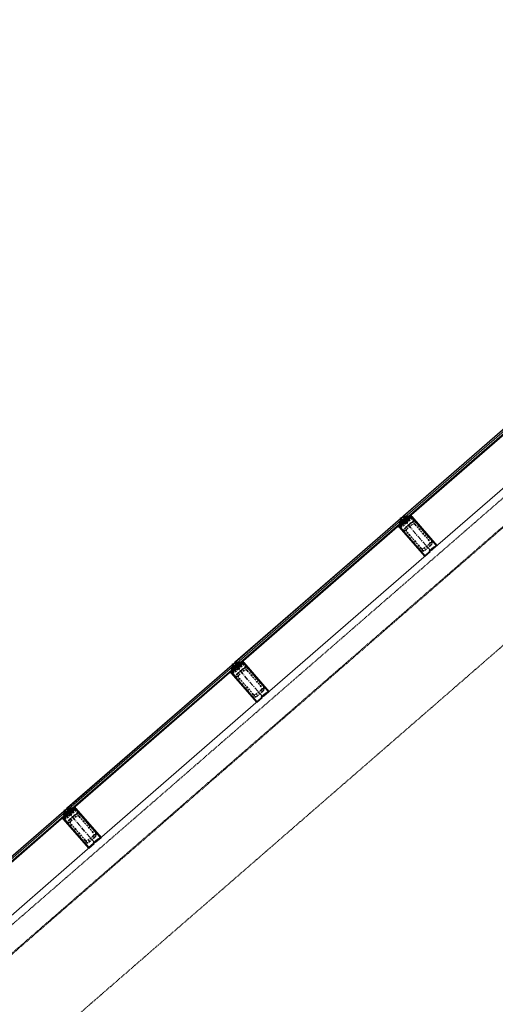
# Model space of a CAD drawing. Header units: millimetres. Extents: x 98667 to 994031, y -2704 to 533009.
# Tile 168 of 256: x 558892 to 562097, y 343063 to 349701. Entities that reach past the tile are written whole.
import ezdxf

# ---------------------------------------------------------------- set-up
doc = ezdxf.new("R2010")
doc.units = ezdxf.units.MM
for name, pattern in [('AP03000E0$0$CENTER', [50.8, 31.75, -6.35, 6.35, -6.35]), ('AP03000E0$0$HIDDEN', [9.525, 6.35, -3.175]), ('AP03000E0$0$HIDDENX2', [19.05, 12.7, -6.35])]:
    doc.linetypes.add(name, pattern=pattern)
for name, color, linetype, lineweight in [('AP03000E0$0$A-FLOR-EDGE', 1, 'AP03000E0$0$HIDDENX2', 15), ('AP03000E0$0$A-GLAZ-FULL-EXTR', 2, 'Continuous', 20), ('AP03000E0$0$A-GLAZ-MULL-EXTR', 3, 'Continuous', 35), ('AP03000E0$0$A-WALL-FNSH', 1, 'Continuous', 15)]:
    doc.layers.add(name, color=color, linetype=linetype, lineweight=lineweight)
doc.layers.add('AP03000E0$0$A-GLAZ-FULL-OUTLINE', color=52, linetype='Continuous', plot=False)
doc.layers.add('AP03000E0$0$A-Slab Edge Guide', color=55, linetype='Continuous', lineweight=15, plot=False)

msp = doc.modelspace()

# ---------------------------------------------------------------- linework, layer by layer
at = {"color": 251, "linetype": 'AP03000E0$0$CENTER'}
for p, q in [((561662.5, 346119.4), (561465.7, 346345.8)), ((560530.4, 345135.3), (560333.6, 345361.7)), ((559398.4, 344151.2), (559201.5, 344377.6))]:
    msp.add_line(p, q, dxfattribs=at)
at = {"layer": 'AP03000E0$0$A-FLOR-EDGE', "color": 251, "linetype": 'AP03000E0$0$HIDDEN'}
msp.add_line((461507.2, 258989.4), (576977.7, 359366.5), dxfattribs=at)
at = {"layer": 'AP03000E0$0$A-GLAZ-FULL-EXTR', "color": 251}
for p, q in [((561478.9, 346357.3), (562456.7, 347207.2)), ((562464.5, 347198.2), (561486.7, 346348.2)), ((561494.6, 346339.2), (562472.4, 347189.1)), ((562476.3, 347184.6), (561498.6, 346334.6)), ((561675.7, 346130.9), (562653.5, 346980.8)), ((560346.8, 345373.2), (561452.5, 346334.3)), ((561460.3, 346325.3), (560354.7, 345364.1)), ((560362.6, 345355.1), (561468.2, 346316.2)), ((561472.1, 346311.7), (560366.5, 345350.5)), ((561446.7, 346313.4), (561454.6, 346304.4)), ((561453.2, 346315.1), (561448.7, 346311.2)), ((561448.7, 346311.2), (561452.7, 346306.7)), ((561460.3, 346325.3), (561451.3, 346317.4)), ((561451.3, 346317.4), (561459.1, 346308.3)), ((561452.5, 346334.3), (561460.3, 346325.3)), ((561452.7, 346306.7), (561457.2, 346310.6)), ((561457.2, 346310.6), (561453.2, 346315.1)), ((561459.1, 346308.3), (561468.2, 346316.2)), ((561468.2, 346316.2), (561460.3, 346325.3)), ((561468.2, 346316.2), (561472.1, 346311.7)), ((561486.7, 346348.2), (561478.9, 346357.3)), ((561486.7, 346348.2), (561495.8, 346356.1)), ((561494.6, 346339.2), (561486.7, 346348.2)), ((561503.7, 346347), (561494.6, 346339.2)), ((561498.6, 346334.6), (561494.6, 346339.2)), ((561495.8, 346356.1), (561503.7, 346347)), ((561497.8, 346353.8), (561502.3, 346357.8)), ((561501.7, 346349.3), (561497.8, 346353.8)), ((561500.3, 346360), (561508.2, 346351)), ((561506.2, 346353.2), (561501.7, 346349.3)), ((561502.3, 346357.8), (561506.2, 346353.2)), ((560543.6, 345146.8), (561649.3, 346107.9)), ((559214.7, 344389.1), (560320.4, 345350.2)), ((560328.3, 345341.2), (559222.6, 344380)), ((559230.5, 344371), (560336.1, 345332.1)), ((560340.1, 345327.6), (559234.4, 344366.5)), ((560314.7, 345329.4), (560322.6, 345320.3)), ((560321.2, 345331), (560316.7, 345327.1)), ((560316.7, 345327.1), (560320.6, 345322.6)), ((560328.3, 345341.2), (560319.2, 345333.3)), ((560319.2, 345333.3), (560327.1, 345324.2)), ((560320.4, 345350.2), (560328.3, 345341.2)), ((560320.6, 345322.6), (560325.1, 345326.5)), ((560325.1, 345326.5), (560321.2, 345331)), ((560327.1, 345324.2), (560336.1, 345332.1)), ((560336.1, 345332.1), (560328.3, 345341.2)), ((560336.1, 345332.1), (560340.1, 345327.6)), ((560354.7, 345364.1), (560346.8, 345373.2)), ((560354.7, 345364.1), (560363.7, 345372)), ((560362.6, 345355.1), (560354.7, 345364.1)), ((560371.6, 345362.9), (560362.6, 345355.1)), ((560366.5, 345350.5), (560362.6, 345355.1)), ((560363.7, 345372), (560371.6, 345362.9)), ((560365.7, 345369.7), (560370.2, 345373.7)), ((560369.6, 345365.2), (560365.7, 345369.7)), ((560368.3, 345375.9), (560376.1, 345366.9)), ((560374.2, 345369.1), (560369.6, 345365.2)), ((560370.2, 345373.7), (560374.2, 345369.1)), ((559411.6, 344162.7), (560517.2, 345123.8)), ((559222.6, 344380), (559214.7, 344389.1)), ((559222.6, 344380), (559231.7, 344387.9)), ((559231.7, 344387.9), (559239.5, 344378.9)), ((559233.6, 344385.7), (559238.2, 344389.6)), ((559237.6, 344381.1), (559233.6, 344385.7)), ((559236.2, 344391.9), (559244.1, 344382.8)), ((559238.2, 344389.6), (559242.1, 344385.1)), ((558082.7, 343405), (559188.3, 344366.1)), ((559196.2, 344357.1), (558090.6, 343396)), ((558098.4, 343386.9), (559204.1, 344348)), ((559208, 344343.5), (558102.4, 343382.4)), ((559182.6, 344345.3), (559190.5, 344336.2)), ((559189.1, 344346.9), (559184.6, 344343)), ((559184.6, 344343), (559188.5, 344338.5)), ((559196.2, 344357.1), (559187.1, 344349.2)), ((559187.1, 344349.2), (559195, 344340.2)), ((559188.3, 344366.1), (559196.2, 344357.1)), ((559188.5, 344338.5), (559193.1, 344342.4)), ((559193.1, 344342.4), (559189.1, 344346.9)), ((559195, 344340.2), (559204.1, 344348)), ((559204.1, 344348), (559196.2, 344357.1)), ((559204.1, 344348), (559208, 344343.5)), ((559230.5, 344371), (559222.6, 344380)), ((559239.5, 344378.9), (559230.5, 344371)), ((559234.4, 344366.5), (559230.5, 344371)), ((559242.1, 344385.1), (559237.6, 344381.1)), ((558279.5, 343178.6), (559385.1, 344139.7))]:
    msp.add_line(p, q, dxfattribs=at)
at = {"layer": 'AP03000E0$0$A-GLAZ-FULL-EXTR', "color": 251, "linetype": 'Continuous'}
for p, q in [((561452.1, 346316.4), (561468.1, 346316.4)), ((561453.8, 346319.6), (561465.3, 346319.5)), ((561454.1, 346314.2), (561454.1, 346319.8)), ((561454.9, 346313.2), (561464.8, 346313.2)), ((561457.2, 346310.6), (561457.3, 346322.6)), ((561457.5, 346322.8), (561462.5, 346322.7)), ((561460.4, 346309.4), (561460.4, 346325.1)), ((561463.6, 346312.2), (561463.6, 346321.5)), ((561466.8, 346314.9), (561466.8, 346317.9)), ((561486.9, 346348), (561502.9, 346348)), ((561489.1, 346345.5), (561489.1, 346350.3)), ((561489.7, 346344.8), (561501.1, 346344.8)), ((561490.2, 346351.2), (561500.1, 346351.2)), ((561492.3, 346341.9), (561492.3, 346353.1)), ((561492.4, 346341.7), (561497.5, 346341.6)), ((561493.8, 346354.4), (561497.3, 346354.3)), ((561495.4, 346339.9), (561495.5, 346355.8)), ((561498.6, 346342.6), (561498.7, 346352.8)), ((561501.8, 346345.4), (561501.8, 346349.2)), ((561457.6, 346310.1), (561461.1, 346310)), ((560319.6, 345333.6), (560334.9, 345333.6)), ((560319.7, 345332.7), (560319.7, 345333.7)), ((560321.7, 345330.4), (560334.2, 345330.4)), ((560322.9, 345329.1), (560322.9, 345336.5)), ((560323.2, 345336.8), (560332.1, 345336.7)), ((560324.5, 345327.3), (560330.5, 345327.2)), ((560326, 345325.4), (560326.1, 345339.3)), ((560326.9, 345339.9), (560329.3, 345339.9)), ((560329.2, 345326.1), (560329.3, 345340)), ((560332.4, 345328.9), (560332.4, 345336.4)), ((560335.6, 345331.6), (560335.6, 345332.7)), ((560354.8, 345364), (560354.8, 345364.2)), ((560355.9, 345365.2), (560369.7, 345365.2)), ((560356.5, 345362), (560370.5, 345362)), ((560357.9, 345360.4), (560358, 345367)), ((560359.3, 345358.9), (560366.9, 345358.8)), ((560359.6, 345368.4), (560366.9, 345368.4)), ((560361.1, 345356.7), (560361.2, 345369.8)), ((560362, 345355.7), (560363.2, 345355.7)), ((560363.2, 345371.5), (560364.1, 345371.5)), ((560364.3, 345356.6), (560364.3, 345371.3)), ((560367.5, 345359.3), (560367.5, 345367.7)), ((560370.6, 345362.1), (560370.7, 345364)), ((559229, 344385.6), (559233.7, 344385.6)), ((559229.9, 344371.6), (559230, 344386.5)), ((559233.1, 344373.3), (559233.2, 344386.2)), ((559188.5, 344347.6), (559203.6, 344347.6)), ((559188.6, 344347.6), (559188.6, 344350.5)), ((559189, 344350.8), (559201.7, 344350.8)), ((559191.3, 344344.5), (559199.9, 344344.4)), ((559191.7, 344343.9), (559191.8, 344353.2)), ((559192.6, 344354), (559198.9, 344353.9)), ((559194, 344341.3), (559196.3, 344341.3)), ((559194.9, 344340.3), (559194.9, 344356)), ((559198.1, 344342.8), (559198.1, 344354.9)), ((559201.3, 344345.6), (559201.3, 344351.2)), ((559223.3, 344379.2), (559239.3, 344379.2)), ((559223.6, 344378.9), (559223.6, 344380.9)), ((559225.3, 344382.4), (559236.5, 344382.4)), ((559226.1, 344376.1), (559236.3, 344376)), ((559226.8, 344375.3), (559226.8, 344383.7)), ((559228.8, 344372.9), (559232.6, 344372.9)), ((559236.3, 344376), (559236.3, 344382.6)), ((559239.5, 344378.8), (559239.5, 344378.9))]:
    msp.add_line(p, q, dxfattribs=at)
at = {"layer": 'AP03000E0$0$A-GLAZ-FULL-OUTLINE', "color": 251, "linetype": 'Continuous'}
msp.add_line((508258.6, 300093.6), (563771.4, 348350.2), dxfattribs=at)
at = {"layer": 'AP03000E0$0$A-GLAZ-MULL-EXTR', "color": 251}
for p, q in [((561479.2, 346311.2), (561447.1, 346283.3)), ((561460, 346340.9), (561456.2, 346337.6)), ((561456.2, 346337.6), (561479.2, 346311.2)), ((561486.2, 346310.7), (561460, 346340.9)), ((561475.1, 346354), (561471.3, 346350.7)), ((561471.3, 346350.7), (561497.6, 346320.5)), ((561498.1, 346327.6), (561475.1, 346354)), ((561484.4, 346305.1), (561516.1, 346332.7)), ((561514.2, 346335), (561486.2, 346310.7)), ((561497.6, 346320.5), (561501.3, 346323.8)), ((561530.1, 346355.5), (561498.1, 346327.6)), ((561501.3, 346323.8), (561531.2, 346349.7)), ((561509.9, 346344.5), (561530.6, 346362.5)), ((561513.2, 346340.7), (561509.9, 346344.5)), ((561530.1, 346355.5), (561513.2, 346340.7)), ((561516.1, 346332.7), (561514.2, 346335)), ((561530.6, 346362.5), (561530.1, 346355.5)), ((561533.4, 346351.7), (561530.1, 346355.5)), ((561531.2, 346349.7), (561568.5, 346306.7)), ((561704, 346155.5), (561533.4, 346351.7)), ((561460.8, 346301.8), (561440.1, 346283.8)), ((561440.1, 346283.8), (561447.1, 346283.3)), ((561447.1, 346283.3), (561464.1, 346298.1)), ((561447.1, 346283.3), (561450.4, 346279.5)), ((561450.4, 346279.5), (561621, 346083.3)), ((561452.7, 346281.5), (561482.5, 346307.4)), ((561490.1, 346238.5), (561452.7, 346281.5)), ((561464.1, 346298.1), (561460.8, 346301.8)), ((561482.5, 346307.4), (561484.4, 346305.1)), ((561568.5, 346306.7), (561699.8, 346155.8)), ((561621.3, 346087.5), (561490.1, 346238.5)), ((561621, 346083.3), (561658.7, 346116.1)), ((561653, 346115.1), (561621.3, 346087.5)), ((561682.7, 346144.9), (561651, 346117.4)), ((561651, 346117.4), (561653, 346115.1)), ((561656.7, 346118.4), (561684.7, 346142.6)), ((561658.7, 346116.1), (561656.7, 346118.4)), ((561699.8, 346155.8), (561668.1, 346128.2)), ((561668.1, 346128.2), (561670, 346125.9)), ((561670, 346125.9), (561704, 346155.5)), ((561684.7, 346142.6), (561682.7, 346144.9)), ((560328.8, 345317.7), (560308, 345299.7)), ((560347.1, 345327.1), (560315.1, 345299.2)), ((560320.6, 345297.4), (560350.4, 345323.3)), ((560327.9, 345356.8), (560324.2, 345353.5)), ((560324.2, 345353.5), (560347.1, 345327.1)), ((560354.2, 345326.6), (560327.9, 345356.8)), ((560332, 345314), (560328.8, 345317.7)), ((560343, 345369.9), (560339.3, 345366.6)), ((560339.3, 345366.6), (560365.5, 345336.4)), ((560366, 345343.5), (560343, 345369.9)), ((560350.4, 345323.3), (560352.4, 345321.1)), ((560352.4, 345321.1), (560384.1, 345348.6)), ((560382.1, 345350.9), (560354.2, 345326.6)), ((560365.5, 345336.4), (560369.3, 345339.7)), ((560398.1, 345371.4), (560366, 345343.5)), ((560369.3, 345339.7), (560399.1, 345365.6)), ((560377.8, 345360.4), (560398.6, 345378.4)), ((560381.1, 345356.6), (560377.8, 345360.4)), ((560398.1, 345371.4), (560381.1, 345356.6)), ((560384.1, 345348.6), (560382.1, 345350.9)), ((560398.6, 345378.4), (560398.1, 345371.4)), ((560401.4, 345367.6), (560398.1, 345371.4)), ((560399.1, 345365.6), (560436.5, 345322.6)), ((560571.9, 345171.4), (560401.4, 345367.6)), ((560436.5, 345322.6), (560567.7, 345171.7)), ((560308, 345299.7), (560315.1, 345299.2)), ((560315.1, 345299.2), (560332, 345314)), ((560315.1, 345299.2), (560318.3, 345295.4)), ((560318.3, 345295.4), (560488.9, 345099.2)), ((560358, 345254.4), (560320.6, 345297.4)), ((560489.2, 345103.4), (560358, 345254.4)), ((560488.9, 345099.2), (560526.6, 345132)), ((560520.9, 345131), (560489.2, 345103.4)), ((560550.6, 345160.8), (560518.9, 345133.3)), ((560518.9, 345133.3), (560520.9, 345131)), ((560524.7, 345134.3), (560552.6, 345158.6)), ((560526.6, 345132), (560524.7, 345134.3)), ((560567.7, 345171.7), (560536, 345144.1)), ((560536, 345144.1), (560538, 345141.9)), ((560538, 345141.9), (560571.9, 345171.4)), ((560552.6, 345158.6), (560550.6, 345160.8)), ((559211, 344385.8), (559207.2, 344382.5)), ((559233.9, 344359.4), (559211, 344385.8)), ((559266, 344387.3), (559233.9, 344359.4)), ((559245.7, 344376.3), (559266.5, 344394.3)), ((559266, 344387.3), (559249, 344372.5)), ((559266.5, 344394.3), (559266, 344387.3)), ((559269.3, 344383.5), (559266, 344387.3)), ((559196.7, 344333.7), (559175.9, 344315.6)), ((559215.1, 344343), (559183, 344315.1)), ((559183, 344315.1), (559200, 344329.9)), ((559188.5, 344313.3), (559218.3, 344339.2)), ((559195.9, 344372.7), (559192.1, 344369.4)), ((559192.1, 344369.4), (559215.1, 344343)), ((559222.1, 344342.5), (559195.9, 344372.7)), ((559200, 344329.9), (559196.7, 344333.7)), ((559207.2, 344382.5), (559233.4, 344352.4)), ((559218.3, 344339.2), (559220.3, 344337)), ((559220.3, 344337), (559252, 344364.5)), ((559250, 344366.8), (559222.1, 344342.5)), ((559233.4, 344352.4), (559237.2, 344355.6)), ((559237.2, 344355.6), (559267, 344381.5)), ((559249, 344372.5), (559245.7, 344376.3)), ((559252, 344364.5), (559250, 344366.8)), ((559267, 344381.5), (559304.4, 344338.5)), ((559439.9, 344187.3), (559269.3, 344383.5)), ((559304.4, 344338.5), (559435.6, 344187.6)), ((559175.9, 344315.6), (559183, 344315.1)), ((559183, 344315.1), (559186.3, 344311.3)), ((559186.3, 344311.3), (559356.8, 344115.1)), ((559225.9, 344270.3), (559188.5, 344313.3)), ((559357.1, 344119.4), (559225.9, 344270.3)), ((559435.6, 344187.6), (559403.9, 344160)), ((559405.9, 344157.8), (559439.9, 344187.3)), ((559356.8, 344115.1), (559394.6, 344147.9)), ((559388.8, 344146.9), (559357.1, 344119.4)), ((559418.6, 344176.7), (559386.9, 344149.2)), ((559386.9, 344149.2), (559388.8, 344146.9)), ((559392.6, 344150.2), (559420.5, 344174.5)), ((559394.6, 344147.9), (559392.6, 344150.2)), ((559403.9, 344160), (559405.9, 344157.8)), ((559420.5, 344174.5), (559418.6, 344176.7))]:
    msp.add_line(p, q, dxfattribs=at)
at = {"layer": 'AP03000E0$0$A-GLAZ-MULL-EXTR', "color": 251, "linetype": 'AP03000E0$0$HIDDENX2'}
for p, q in [((561549.3, 346325.8), (561473.9, 346260.2)), ((561498.5, 346308.1), (561536.2, 346340.9)), ((561536.2, 346340.9), (561549.3, 346325.8)), ((561460.7, 346275.3), (561498.5, 346308.1)), ((561473.9, 346260.2), (561460.7, 346275.3)), ((561492.7, 346276.6), (561530.5, 346309.4)), ((561598.1, 346136.3), (561499.7, 346249.5)), ((561500.9, 346267.1), (561538.7, 346299.9)), ((561556.3, 346298.7), (561654.7, 346185.5)), ((561565.7, 346306.9), (561664.1, 346193.7)), ((561588.7, 346128.1), (561490.3, 346241.3)), ((561653.5, 346167.9), (561615.7, 346135.1)), ((561661.7, 346158.4), (561623.9, 346125.6)), ((560328.7, 345291.2), (560366.4, 345324)), ((560417.3, 345341.7), (560341.8, 345276.1)), ((560360.7, 345292.5), (560398.4, 345325.3)), ((560366.4, 345324), (560404.1, 345356.8)), ((560368.9, 345283), (560406.6, 345315.8)), ((560404.1, 345356.8), (560417.3, 345341.7)), ((560433.7, 345322.8), (560532.1, 345209.6)), ((560341.8, 345276.1), (560328.7, 345291.2)), ((560456.6, 345144), (560358.2, 345257.2)), ((560466, 345152.2), (560367.6, 345265.4)), ((560424.2, 345314.6), (560522.6, 345201.4)), ((560521.4, 345183.8), (560483.7, 345151)), ((560529.6, 345174.3), (560491.9, 345141.5)), ((559196.6, 344307.1), (559234.3, 344339.9)), ((559285.2, 344357.6), (559209.7, 344292)), ((559228.6, 344308.4), (559266.3, 344341.2)), ((559234.3, 344339.9), (559272.1, 344372.7)), ((559236.8, 344299), (559274.5, 344331.8)), ((559272.1, 344372.7), (559285.2, 344357.6)), ((559292.2, 344330.5), (559390.6, 344217.3)), ((559301.6, 344338.7), (559400, 344225.5)), ((559209.7, 344292), (559196.6, 344307.1)), ((559324.5, 344159.9), (559226.1, 344273.1)), ((559334, 344168.1), (559235.6, 344281.3)), ((559389.3, 344199.7), (559351.6, 344166.9)), ((559397.5, 344190.2), (559359.8, 344157.4))]:
    msp.add_line(p, q, dxfattribs=at)
at = {"layer": 'AP03000E0$0$A-GLAZ-MULL-EXTR', "color": 251, "linetype": 'Continuous'}
for p, q in [((561510.3, 346344), (561516.9, 346344)), ((561512.4, 346341.5), (561512.5, 346346.7)), ((561513, 346347.2), (561520.6, 346347.2)), ((561513, 346340.8), (561513.3, 346340.8)), ((561515.6, 346342.8), (561515.6, 346349.5)), ((561516.6, 346350.3), (561524.2, 346350.3)), ((561518.8, 346345.6), (561518.8, 346352.3)), ((561520.3, 346353.5), (561527.8, 346353.5)), ((561522, 346348.4), (561522, 346355)), ((561523.9, 346356.7), (561530.2, 346356.6)), ((561525.2, 346351.2), (561525.2, 346357.8)), ((561527.5, 346359.8), (561530.4, 346359.8)), ((561528.4, 346353.9), (561528.4, 346360.6)), ((561440.3, 346284), (561447.9, 346283.9)), ((561442.4, 346283.6), (561442.4, 346285.8)), ((561443.9, 346287.1), (561451.5, 346287.1)), ((561445.5, 346283.4), (561445.5, 346288.6)), ((561447.6, 346290.3), (561455.1, 346290.3)), ((561448.7, 346284.7), (561448.7, 346291.3)), ((561451.2, 346293.5), (561458.8, 346293.4)), ((561451.9, 346287.4), (561451.9, 346294.1)), ((561454.8, 346296.6), (561462.4, 346296.6)), ((561455.1, 346290.2), (561455.1, 346296.9)), ((561458.3, 346293), (561458.3, 346299.6)), ((561458.5, 346299.8), (561462.6, 346299.8)), ((561461.5, 346295.8), (561461.5, 346301.1)), ((560327.1, 345309.7), (560327.1, 345316.3)), ((560327.9, 345317), (560329.4, 345317)), ((560330.3, 345312.5), (560330.3, 345316)), ((560378.1, 345360), (560378.1, 345360.7)), ((560378.8, 345361.2), (560386.3, 345361.2)), ((560379.9, 345358), (560382.7, 345358)), ((560381.3, 345356.8), (560381.3, 345363.4)), ((560382.4, 345364.4), (560390, 345364.3)), ((560384.5, 345359.5), (560384.5, 345366.2)), ((560386, 345367.5), (560393.6, 345367.5)), ((560387.7, 345362.3), (560387.7, 345369)), ((560389.7, 345370.7), (560397.3, 345370.7)), ((560390.8, 345365.1), (560390.9, 345371.7)), ((560393.3, 345373.9), (560398.2, 345373.8)), ((560394, 345367.9), (560394.1, 345374.5)), ((560396.9, 345377), (560398.5, 345377)), ((560397.2, 345370.6), (560397.2, 345377.3)), ((560308, 345299.7), (560308, 345299.7)), ((560309.7, 345301.2), (560317.3, 345301.1)), ((560311.2, 345299.5), (560311.2, 345302.5)), ((560313.3, 345304.3), (560320.9, 345304.3)), ((560314.4, 345299.3), (560314.4, 345305.3)), ((560317, 345307.5), (560324.5, 345307.5)), ((560317.6, 345301.4), (560317.6, 345308)), ((560320.6, 345310.6), (560328.2, 345310.6)), ((560320.7, 345304.1), (560320.8, 345310.8)), ((560323.9, 345306.9), (560324, 345313.6)), ((560324.2, 345313.8), (560331.8, 345313.8)), ((559256.5, 344379), (559256.5, 344385.7)), ((559259.1, 344387.9), (559266, 344387.9)), ((559259.7, 344381.8), (559259.7, 344388.4)), ((559262.7, 344391), (559266.3, 344391)), ((559262.9, 344384.6), (559262.9, 344391.2)), ((559266.1, 344388), (559266.1, 344394)), ((559266.3, 344394.2), (559266.5, 344394.2)), ((559180, 344315.3), (559180.1, 344319.2)), ((559182.7, 344321.5), (559190.3, 344321.5)), ((559183.2, 344315.3), (559183.2, 344322)), ((559186.4, 344324.7), (559194, 344324.6)), ((559186.4, 344318.1), (559186.4, 344324.7)), ((559189.6, 344320.9), (559189.6, 344327.5)), ((559190, 344327.8), (559197.6, 344327.8)), ((559192.8, 344323.6), (559192.8, 344330.3)), ((559193.6, 344331), (559199, 344331)), ((559196, 344326.4), (559196, 344333)), ((559199.1, 344329.2), (559199.1, 344330.8)), ((559246.7, 344375.2), (559252.1, 344375.2)), ((559247, 344374.9), (559247, 344377.4)), ((559248.2, 344378.4), (559255.8, 344378.4)), ((559250.1, 344373.5), (559250.2, 344380.1)), ((559251.8, 344381.6), (559259.4, 344381.5)), ((559253.3, 344376.2), (559253.3, 344382.9)), ((559255.4, 344384.7), (559263, 344384.7)), ((559176.9, 344315.5), (559176.9, 344316.4)), ((559179.1, 344318.4), (559186.7, 344318.3)), ((559182.2, 344315.2), (559183, 344315.2))]:
    msp.add_line(p, q, dxfattribs=at)
at = {"layer": 'AP03000E0$0$A-GLAZ-MULL-EXTR', "color": 251}
for centre in [(561453.5, 346337), (561454.1, 346336.2), (561454.8, 346335.5), (561455.4, 346334.7), (561456.1, 346333.9), (561456.8, 346333.2), (561476.1, 346356.6), (561476.8, 346355.9), (561477.4, 346355.1), (561478.1, 346354.4), (561478.7, 346353.6), (561479.4, 346352.9), (560321.4, 345352.9), (560322.1, 345352.1), (560322.7, 345351.4), (560323.4, 345350.6), (560324, 345349.9), (560324.7, 345349.1), (560344, 345372.6), (560344.7, 345371.8), (560345.4, 345371), (560346, 345370.3), (560346.7, 345369.5), (560347.3, 345368.8), (559212, 344388.5), (559212.6, 344387.7), (559213.3, 344387), (559214, 344386.2), (559214.6, 344385.4), (559189.3, 344368.8), (559190, 344368), (559190.7, 344367.3), (559191.3, 344366.5), (559192, 344365.8), (559192.6, 344365), (559215.3, 344384.7)]:
    msp.add_arc(centre, 2.83, 249.06066, 12.93934, dxfattribs=at)
at = {"layer": 'AP03000E0$0$A-GLAZ-MULL-EXTR', "color": 251, "linetype": 'AP03000E0$0$HIDDENX2'}
for centre, radius, start, end in [((561546.9, 346290.5), 25, 41, 131), ((561509.1, 346257.7), 25, 131, 221), ((561509.1, 346257.7), 12.5, 131, 221), ((561546.9, 346290.5), 12.5, 41, 131), ((561645.3, 346177.3), 12.5, 311, 41), ((561645.3, 346177.3), 25, 311, 41), ((561607.5, 346144.5), 25, 221, 311), ((561607.5, 346144.5), 12.5, 221, 311), ((560414.8, 345306.4), 25, 41, 131), ((560414.8, 345306.4), 12.5, 41, 131), ((560377.1, 345273.6), 25, 131, 221), ((560377.1, 345273.6), 12.5, 131, 221), ((560513.2, 345193.2), 12.5, 311, 41), ((560513.2, 345193.2), 25, 311, 41), ((560475.5, 345160.4), 25, 221, 311), ((560475.5, 345160.4), 12.5, 221, 311), ((559282.7, 344322.3), 25, 41, 131), ((559282.7, 344322.3), 12.5, 41, 131), ((559245, 344289.5), 25, 131, 221), ((559245, 344289.5), 12.5, 131, 221), ((559381.1, 344209.1), 12.5, 311, 41), ((559381.1, 344209.1), 25, 311, 41), ((559343.4, 344176.3), 25, 221, 311), ((559343.4, 344176.3), 12.5, 221, 311)]:
    msp.add_arc(centre, radius, start, end, dxfattribs=at)
at = {"layer": 'AP03000E0$0$A-Slab Edge Guide', "color": 251, "linetype": 'AP03000E0$0$HIDDEN'}
msp.add_line((461999.2, 258423.4), (577469.8, 358800.4), dxfattribs=at)
at = {"layer": 'AP03000E0$0$A-WALL-FNSH', "color": 251, "linetype": 'AP03000E0$0$HIDDEN'}
for p, q in [((461602.3, 258880), (577072.8, 359257)), ((461605.6, 258876.2), (577076.1, 359253.3))]:
    msp.add_line(p, q, dxfattribs=at)

doc.saveas('drawing.dxf')
